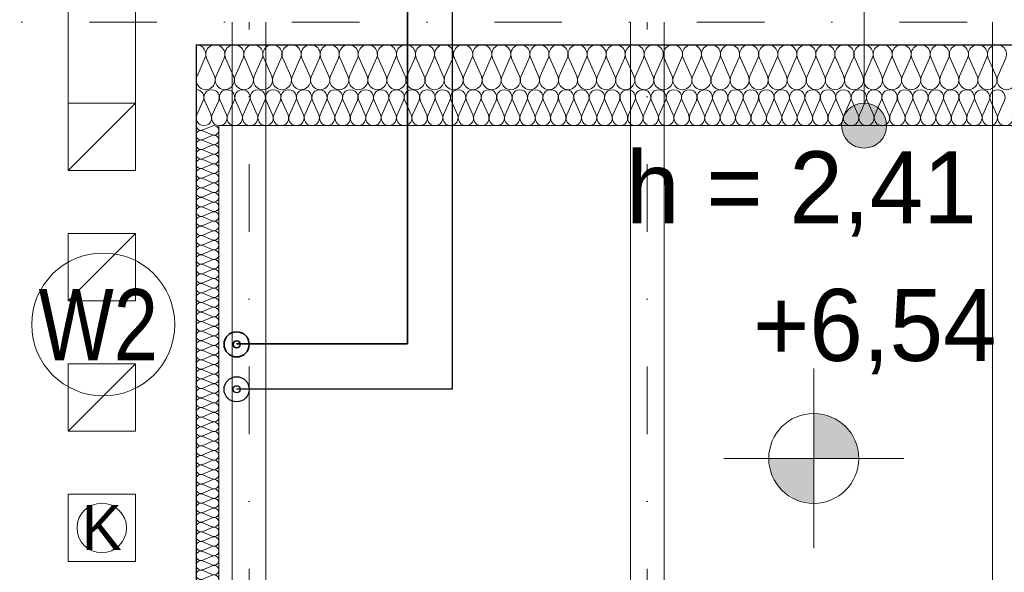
# Model space of a CAD drawing. Extents: x -438200 to -357500, y 15000 to 163871.
# Tile 117 of 148: x -419167 to -416979, y 110912 to 112142. Entities that reach past the tile are written whole.
import ezdxf
from ezdxf.lldxf.tags import DXFTag

# ---------------------------------------------------------------- set-up
doc = ezdxf.new("R2010")
doc.units = 0
doc.header["$MEASUREMENT"] = 0
doc.linetypes.add('Dot & Dashed', pattern=[450, 150, -150, 0, -150])
doc.layers.get('0').update_dxf_attribs({"color": 252})
for name, color, linetype in [('#podkład', 252, 'Continuous'), ('Arch ocieplenie', 252, 'Continuous'), ('Arch opisy', 252, 'Continuous'), ('Inwent Izolacje', 252, 'Continuous'), ('INWENT RZĘDNE', 252, 'Continuous'), ('IS_Text_Pion_Wodociag', 7, 'Continuous')]:
    doc.layers.add(name, color=color, linetype=linetype)
for name, color, linetype, lineweight in [('Arch ocieplenie_Nr_Pióra__44', 252, 'Continuous', 13), ('Arch opisy_Nr_Pióra__1', 252, 'Continuous', 25), ('Arch opisy_Nr_Pióra__21', 252, 'Continuous', 9), ('Arch wykończenie_Nr_Pióra__3', 252, 'Continuous', 18), ('Inwent Izolacje_Nr_Pióra__44', 252, 'Continuous', 13), ('INWENT KONST. DREWNIANA_Nr_Pióra__2', 252, 'Continuous', 13), ('INWENT KONST. DREWNIANA_Nr_Pióra__21', 252, 'Continuous', 9), ('INWENT RURY SPUSTOWE_Nr_Pióra__21', 252, 'Continuous', 9), ('INWENT RZĘDNE_Nr_Pióra__21', 252, 'Continuous', 9), ('INWENT WYMIARY_Nr_Pióra__21', 252, 'Continuous', 9), ('INWENT.ŚCIANY_Nr_Pióra__1', 252, 'Continuous', 25), ('Istniejące kominy_Nr_Pióra__21', 252, 'Continuous', 9)]:
    doc.layers.add(name, color=color, linetype=linetype, lineweight=lineweight)
doc.layers.add('IS_Ciepła_woda', color=1, linetype='DASHDOT', true_color=0xff0000)
doc.layers.add('IS_Cyrkulacja', color=7, linetype='DASHWAVE', true_color=0x800080)
doc.styles.add('GENERATED_STYLE_2', font='txt')
doc.styles.add('GENERATED_STYLE_5', font='txt')
doc.styles.get("Standard").update_dxf_attribs({"font": 'arial.ttf', "width": 0.8, "bigfont": 'BIGFONT.SHX'})
doc.linetypes.add('CYRKULACJ1', pattern='A,2.5,-1.5,["~",Standard,S=1,R=0,X=-0.5,Y=-0.4],-1.5', length=5.5)
tags = doc.linetypes.add('DASHDOT', pattern=[20, 10, -5, 0, -5]).pattern_tags.tags
tags[10:11] = [DXFTag(74, 4), DXFTag(75, 0), DXFTag(340, '0'), DXFTag(46, 0.0), DXFTag(50, 0.0), DXFTag(44, 0.0), DXFTag(45, 0.0)]
tags[8:9] = [DXFTag(74, 4), DXFTag(75, 0), DXFTag(340, '0'), DXFTag(46, 0.0), DXFTag(50, 0.0), DXFTag(44, 0.0), DXFTag(45, 0.0)]
tags[6:7] = [DXFTag(74, 4), DXFTag(75, 0), DXFTag(340, '0'), DXFTag(46, 0.0), DXFTag(50, 0.0), DXFTag(44, 0.0), DXFTag(45, 0.0)]
tags[4:5] = [DXFTag(74, 4), DXFTag(75, 0), DXFTag(340, '0'), DXFTag(46, 0.0), DXFTag(50, 0.0), DXFTag(44, 0.0), DXFTag(45, 0.0)]
tags = doc.linetypes.add('DASHWAVE', pattern='A,10,-5,-20,[138,IS_LineDef.shx,S=2,R=0,X=-20,Y=0],-5', length=40).pattern_tags.tags
tags[16:17] = [DXFTag(74, 4), DXFTag(75, 0), DXFTag(340, '0'), DXFTag(46, 0.0), DXFTag(50, 0.0), DXFTag(44, 0.0), DXFTag(45, 0.0)]
tags[6:7] = [DXFTag(74, 4), DXFTag(75, 0), DXFTag(340, '0'), DXFTag(46, 0.0), DXFTag(50, 0.0), DXFTag(44, 0.0), DXFTag(45, 0.0)]
tags[4:5] = [DXFTag(74, 4), DXFTag(75, 0), DXFTag(340, '0'), DXFTag(46, 0.0), DXFTag(50, 0.0), DXFTag(44, 0.0), DXFTag(45, 0.0)]
tags = doc.linetypes.add('SOLID', pattern=[10, 10, 0]).pattern_tags.tags
tags[6:7] = [DXFTag(74, 4), DXFTag(75, 0), DXFTag(340, '0'), DXFTag(46, 0.0), DXFTag(50, 0.0), DXFTag(44, 0.0), DXFTag(45, 0.0)]
tags[4:5] = [DXFTag(74, 4), DXFTag(75, 0), DXFTag(340, '0'), DXFTag(46, 0.0), DXFTag(50, 0.0), DXFTag(44, 0.0), DXFTag(45, 0.0)]

# ---------------------------------------------------------------- blocks, each defined once
blk = doc.blocks.new('Izolacja cieplna 14_223', base_point=(-418774.9, 96852.6))
at = {"layer": 'Arch ocieplenie_Nr_Pióra__44', "linetype": 'Continuous'}
for p, q in [((-418773.5, 96796.4), (-418759.3, 96828.8)), ((-418756.4, 96828.8), (-418742.1, 96796.4)), ((-418739.3, 96796.4), (-418725, 96828.8)), ((-418722.1, 96828.8), (-418707.9, 96796.4)), ((-418705, 96796.4), (-418690.8, 96828.8)), ((-418687.9, 96828.8), (-418673.6, 96796.4)), ((-418670.8, 96796.4), (-418656.5, 96828.8)), ((-418653.6, 96828.8), (-418639.4, 96796.4)), ((-418636.5, 96796.4), (-418622.3, 96828.8)), ((-418619.4, 96828.8), (-418605.2, 96796.4)), ((-418602.3, 96796.4), (-418588, 96828.8)), ((-418585.2, 96828.8), (-418570.9, 96796.4)), ((-418568, 96796.4), (-418553.8, 96828.8)), ((-418550.9, 96828.8), (-418536.7, 96796.4)), ((-418533.8, 96796.4), (-418519.5, 96828.8)), ((-418516.7, 96828.8), (-418502.4, 96796.4)), ((-418499.5, 96796.4), (-418485.3, 96828.8)), ((-418482.4, 96828.8), (-418468.2, 96796.4)), ((-418465.3, 96796.4), (-418451, 96828.8)), ((-418448.2, 96828.8), (-418433.9, 96796.4)), ((-418431, 96796.4), (-418416.8, 96828.8)), ((-418413.9, 96828.8), (-418399.7, 96796.4)), ((-418396.8, 96796.4), (-418382.5, 96828.8)), ((-418379.7, 96828.8), (-418365.4, 96796.4)), ((-418362.5, 96796.4), (-418348.3, 96828.8)), ((-418345.4, 96828.8), (-418331.2, 96796.4)), ((-418328.3, 96796.4), (-418314.1, 96828.8)), ((-418311.2, 96828.8), (-418296.9, 96796.4)), ((-418294.1, 96796.4), (-418279.8, 96828.8)), ((-418276.9, 96828.8), (-418262.7, 96796.4)), ((-418259.8, 96796.4), (-418245.6, 96828.8)), ((-418242.7, 96828.8), (-418228.4, 96796.4)), ((-418225.6, 96796.4), (-418211.3, 96828.8)), ((-418208.4, 96828.8), (-418194.2, 96796.4)), ((-418191.3, 96796.4), (-418177.1, 96828.8)), ((-418174.2, 96828.8), (-418159.9, 96796.4)), ((-418157.1, 96796.4), (-418142.8, 96828.8)), ((-418139.9, 96828.8), (-418125.7, 96796.4)), ((-418122.8, 96796.4), (-418108.6, 96828.8)), ((-418105.7, 96828.8), (-418091.5, 96796.4)), ((-418088.6, 96796.4), (-418074.3, 96828.8)), ((-418071.5, 96828.8), (-418057.2, 96796.4)), ((-418054.3, 96796.4), (-418040.1, 96828.8)), ((-418037.2, 96828.8), (-418023, 96796.4)), ((-418020.1, 96796.4), (-418005.8, 96828.8)), ((-418003, 96828.8), (-417988.7, 96796.4)), ((-417985.8, 96796.4), (-417971.6, 96828.8)), ((-417968.7, 96828.8), (-417954.5, 96796.4)), ((-417951.6, 96796.4), (-417937.3, 96828.8)), ((-417934.5, 96828.8), (-417920.2, 96796.4)), ((-417917.3, 96796.4), (-417903.1, 96828.8)), ((-417900.2, 96828.8), (-417886, 96796.4)), ((-417883.1, 96796.4), (-417868.9, 96828.8)), ((-417866, 96828.8), (-417851.7, 96796.4)), ((-417848.9, 96796.4), (-417834.6, 96828.8)), ((-417831.7, 96828.8), (-417817.5, 96796.4)), ((-417814.6, 96796.4), (-417800.4, 96828.8)), ((-417797.5, 96828.8), (-417783.2, 96796.4)), ((-417780.4, 96796.4), (-417766.1, 96828.8)), ((-417763.2, 96828.8), (-417749, 96796.4)), ((-417746.1, 96796.4), (-417731.9, 96828.8)), ((-417729, 96828.8), (-417714.7, 96796.4)), ((-417711.9, 96796.4), (-417697.6, 96828.8)), ((-417694.7, 96828.8), (-417680.5, 96796.4)), ((-417677.6, 96796.4), (-417663.4, 96828.8)), ((-417660.5, 96828.8), (-417646.2, 96796.4)), ((-417643.4, 96796.4), (-417629.1, 96828.8)), ((-417626.2, 96828.8), (-417612, 96796.4)), ((-417609.1, 96796.4), (-417594.9, 96828.8)), ((-417592, 96828.8), (-417577.8, 96796.4)), ((-417574.9, 96796.4), (-417560.6, 96828.8)), ((-417557.8, 96828.8), (-417543.5, 96796.4)), ((-417540.6, 96796.4), (-417526.4, 96828.8)), ((-417523.5, 96828.8), (-417509.3, 96796.4)), ((-417506.4, 96796.4), (-417492.1, 96828.8)), ((-417489.3, 96828.8), (-417475, 96796.4)), ((-417472.1, 96796.4), (-417457.9, 96828.8)), ((-417455, 96828.8), (-417440.8, 96796.4)), ((-417437.9, 96796.4), (-417423.6, 96828.8)), ((-417420.8, 96828.8), (-417406.5, 96796.4)), ((-417403.6, 96796.4), (-417389.4, 96828.8)), ((-417386.5, 96828.8), (-417372.3, 96796.4)), ((-417369.4, 96796.4), (-417355.2, 96828.8)), ((-417352.3, 96828.8), (-417338, 96796.4)), ((-417335.2, 96796.4), (-417320.9, 96828.8)), ((-417318, 96828.8), (-417303.8, 96796.4)), ((-417300.9, 96796.4), (-417286.7, 96828.8)), ((-417283.8, 96828.8), (-417269.5, 96796.4)), ((-417266.7, 96796.4), (-417252.4, 96828.8)), ((-417249.5, 96828.8), (-417235.3, 96796.4)), ((-417232.4, 96796.4), (-417218.2, 96828.8)), ((-417215.3, 96828.8), (-417201, 96796.4)), ((-417198.2, 96796.4), (-417183.9, 96828.8)), ((-417181, 96828.8), (-417166.8, 96796.4)), ((-417163.9, 96796.4), (-417149.7, 96828.8)), ((-417146.8, 96828.8), (-417132.6, 96796.4)), ((-417129.7, 96796.4), (-417115.4, 96828.8)), ((-417112.5, 96828.8), (-417098.3, 96796.4)), ((-417095.4, 96796.4), (-417081.2, 96828.8)), ((-417078.3, 96828.8), (-417064.1, 96796.4)), ((-417061.2, 96796.4), (-417046.9, 96828.8)), ((-417044.1, 96828.8), (-417029.8, 96796.4)), ((-417026.9, 96796.4), (-417012.7, 96828.8)), ((-417009.8, 96828.8), (-416995.6, 96796.4)), ((-416992.7, 96796.4), (-416978.4, 96828.8))]:
    blk.add_line(p, q, dxfattribs=at)
for centre, start_param, end_param in [((-418740.7, 96835.6), 5.870392, 9.837571), ((-418706.5, 96835.6), 5.870392, 9.837571), ((-418672.2, 96835.6), 5.870392, 9.837571), ((-418638, 96835.6), 5.870392, 9.837571), ((-418603.7, 96835.6), 5.870392, 9.837571), ((-418569.5, 96835.6), 5.870392, 9.837571), ((-418535.2, 96835.6), 5.870392, 9.837571), ((-418501, 96835.6), 5.870392, 9.837571), ((-418466.7, 96835.6), 5.870392, 9.837571), ((-418432.5, 96835.6), 5.870392, 9.837571), ((-418398.2, 96835.6), 5.870392, 9.837571), ((-418364, 96835.6), 5.870392, 9.837571), ((-418329.7, 96835.6), 5.870392, 9.837571), ((-418295.5, 96835.6), 5.870392, 9.837571), ((-418261.2, 96835.6), 5.870392, 9.837571), ((-418227, 96835.6), 5.870392, 9.837571), ((-418192.8, 96835.6), 5.870392, 9.837571), ((-418158.5, 96835.6), 5.870392, 9.837571), ((-418124.3, 96835.6), 5.870392, 9.837571), ((-418090, 96835.6), 5.870392, 9.837571), ((-418055.8, 96835.6), 5.870392, 9.837571), ((-418021.5, 96835.6), 5.870392, 9.837571), ((-417987.3, 96835.6), 5.870392, 9.837571), ((-417953, 96835.6), 5.870392, 9.837571), ((-417918.8, 96835.6), 5.870392, 9.837571), ((-417884.5, 96835.6), 5.870392, 9.837571), ((-417850.3, 96835.6), 5.870392, 9.837571), ((-417816, 96835.6), 5.870392, 9.837571), ((-417781.8, 96835.6), 5.870392, 9.837571), ((-417747.6, 96835.6), 5.870392, 9.837571), ((-417713.3, 96835.6), 5.870392, 9.837571), ((-417679.1, 96835.6), 5.870392, 9.837571), ((-417644.8, 96835.6), 5.870392, 9.837571), ((-417610.6, 96835.6), 5.870392, 9.837571), ((-417576.3, 96835.6), 5.870392, 9.837571), ((-417542.1, 96835.6), 5.870392, 9.837571), ((-417507.8, 96835.6), 5.870392, 9.837571), ((-417473.6, 96835.6), 5.870392, 9.837571), ((-417439.3, 96835.6), 5.870392, 9.837571), ((-417405.1, 96835.6), 5.870392, 9.837571), ((-417370.8, 96835.6), 5.870392, 9.837571), ((-417336.6, 96835.6), 5.870392, 9.837571), ((-417302.3, 96835.6), 5.870392, 9.837571), ((-417268.1, 96835.6), 5.870392, 9.837571), ((-417233.9, 96835.6), 5.870392, 9.837571), ((-417199.6, 96835.6), 5.870392, 9.837571), ((-417165.4, 96835.6), 5.870392, 9.837571), ((-417131.1, 96835.6), 5.870392, 9.837571), ((-417096.9, 96835.6), 5.870392, 9.837571), ((-417062.6, 96835.6), 5.870392, 9.837571), ((-417028.4, 96835.6), 5.870392, 9.837571), ((-416994.1, 96835.6), 5.870392, 9.837571), ((-418774.9, 96835.6), 5.870392, 7.853982), ((-418757.8, 96789.6), 2.728799, 6.695979), ((-418723.6, 96789.6), 2.728799, 6.695979), ((-418689.3, 96789.6), 2.728799, 6.695979), ((-418655.1, 96789.6), 2.728799, 6.695979), ((-418620.8, 96789.6), 2.728799, 6.695979), ((-418586.6, 96789.6), 2.728799, 6.695979), ((-418552.3, 96789.6), 2.728799, 6.695979), ((-418518.1, 96789.6), 2.728799, 6.695979), ((-418483.9, 96789.6), 2.728799, 6.695979), ((-418449.6, 96789.6), 2.728799, 6.695979), ((-418415.4, 96789.6), 2.728799, 6.695979), ((-418381.1, 96789.6), 2.728799, 6.695979), ((-418346.9, 96789.6), 2.728799, 6.695979), ((-418312.6, 96789.6), 2.728799, 6.695979), ((-418278.4, 96789.6), 2.728799, 6.695979), ((-418244.1, 96789.6), 2.728799, 6.695979), ((-418209.9, 96789.6), 2.728799, 6.695979), ((-418175.6, 96789.6), 2.728799, 6.695979), ((-418141.4, 96789.6), 2.728799, 6.695979), ((-418107.1, 96789.6), 2.728799, 6.695979), ((-418072.9, 96789.6), 2.728799, 6.695979), ((-418038.6, 96789.6), 2.728799, 6.695979), ((-418004.4, 96789.6), 2.728799, 6.695979), ((-417970.2, 96789.6), 2.728799, 6.695979), ((-417935.9, 96789.6), 2.728799, 6.695979), ((-417901.7, 96789.6), 2.728799, 6.695979), ((-417867.4, 96789.6), 2.728799, 6.695979), ((-417833.2, 96789.6), 2.728799, 6.695979), ((-417798.9, 96789.6), 2.728799, 6.695979), ((-417764.7, 96789.6), 2.728799, 6.695979), ((-417730.4, 96789.6), 2.728799, 6.695979), ((-417696.2, 96789.6), 2.728799, 6.695979), ((-417661.9, 96789.6), 2.728799, 6.695979), ((-417627.7, 96789.6), 2.728799, 6.695979), ((-417593.4, 96789.6), 2.728799, 6.695979), ((-417559.2, 96789.6), 2.728799, 6.695979), ((-417524.9, 96789.6), 2.728799, 6.695979), ((-417490.7, 96789.6), 2.728799, 6.695979), ((-417456.5, 96789.6), 2.728799, 6.695979), ((-417422.2, 96789.6), 2.728799, 6.695979), ((-417388, 96789.6), 2.728799, 6.695979), ((-417353.7, 96789.6), 2.728799, 6.695979), ((-417319.5, 96789.6), 2.728799, 6.695979), ((-417285.2, 96789.6), 2.728799, 6.695979), ((-417251, 96789.6), 2.728799, 6.695979), ((-417216.7, 96789.6), 2.728799, 6.695979), ((-417182.5, 96789.6), 2.728799, 6.695979), ((-417148.2, 96789.6), 2.728799, 6.695979), ((-417114, 96789.6), 2.728799, 6.695979), ((-417079.7, 96789.6), 2.728799, 6.695979), ((-417045.5, 96789.6), 2.728799, 6.695979), ((-417011.2, 96789.6), 2.728799, 6.695979), ((-416977, 96789.6), 2.728799, 6.695979)]:
    blk.add_ellipse(centre, major_axis=(17.1, 0), ratio=0.993639, start_param=start_param, end_param=end_param, dxfattribs=at)
blk = doc.blocks.new('Izolacja cieplna 14_224', base_point=(-416274.9, 96952.6))
at = {"layer": 'Arch ocieplenie_Nr_Pióra__44', "linetype": 'Continuous'}
for p, q in [((-418755.5, 96922.8), (-418773.2, 96882.4)), ((-418734.4, 96882.4), (-418752, 96922.8)), ((-418713.2, 96922.8), (-418730.8, 96882.4)), ((-418692, 96882.4), (-418709.6, 96922.8)), ((-418670.8, 96922.8), (-418688.4, 96882.4)), ((-418649.6, 96882.4), (-418667.2, 96922.8)), ((-418628.4, 96922.8), (-418646, 96882.4)), ((-418607.2, 96882.4), (-418624.9, 96922.8)), ((-418586, 96922.8), (-418603.7, 96882.4)), ((-418564.9, 96882.4), (-418582.5, 96922.8)), ((-418543.7, 96922.8), (-418561.3, 96882.4)), ((-418522.5, 96882.4), (-418540.1, 96922.8)), ((-418501.3, 96922.8), (-418518.9, 96882.4)), ((-418480.1, 96882.4), (-418497.7, 96922.8)), ((-418458.9, 96922.8), (-418476.6, 96882.4)), ((-418437.7, 96882.4), (-418455.4, 96922.8)), ((-418416.6, 96922.8), (-418434.2, 96882.4)), ((-418395.4, 96882.4), (-418413, 96922.8)), ((-418374.2, 96922.8), (-418391.8, 96882.4)), ((-418353, 96882.4), (-418370.6, 96922.8)), ((-418331.8, 96922.8), (-418349.4, 96882.4)), ((-418310.6, 96882.4), (-418328.3, 96922.8)), ((-418289.4, 96922.8), (-418307.1, 96882.4)), ((-418268.3, 96882.4), (-418285.9, 96922.8)), ((-418247.1, 96922.8), (-418264.7, 96882.4)), ((-418225.9, 96882.4), (-418243.5, 96922.8)), ((-418204.7, 96922.8), (-418222.3, 96882.4)), ((-418183.5, 96882.4), (-418201.1, 96922.8)), ((-418162.3, 96922.8), (-418179.9, 96882.4)), ((-418141.1, 96882.4), (-418158.8, 96922.8)), ((-418119.9, 96922.8), (-418137.6, 96882.4)), ((-418098.8, 96882.4), (-418116.4, 96922.8)), ((-418077.6, 96922.8), (-418095.2, 96882.4)), ((-418056.4, 96882.4), (-418074, 96922.8)), ((-418035.2, 96922.8), (-418052.8, 96882.4)), ((-418014, 96882.4), (-418031.6, 96922.8)), ((-417992.8, 96922.8), (-418010.5, 96882.4)), ((-417971.6, 96882.4), (-417989.3, 96922.8)), ((-417950.5, 96922.8), (-417968.1, 96882.4)), ((-417929.3, 96882.4), (-417946.9, 96922.8)), ((-417908.1, 96922.8), (-417925.7, 96882.4)), ((-417886.9, 96882.4), (-417904.5, 96922.8)), ((-417865.7, 96922.8), (-417883.3, 96882.4)), ((-417844.5, 96882.4), (-417862.1, 96922.8)), ((-417823.3, 96922.8), (-417841, 96882.4)), ((-417802.2, 96882.4), (-417819.8, 96922.8)), ((-417781, 96922.8), (-417798.6, 96882.4)), ((-417759.8, 96882.4), (-417777.4, 96922.8)), ((-417738.6, 96922.8), (-417756.2, 96882.4)), ((-417717.4, 96882.4), (-417735, 96922.8)), ((-417696.2, 96922.8), (-417713.8, 96882.4)), ((-417675, 96882.4), (-417692.7, 96922.8)), ((-417653.8, 96922.8), (-417671.5, 96882.4)), ((-417632.7, 96882.4), (-417650.3, 96922.8)), ((-417611.5, 96922.8), (-417629.1, 96882.4)), ((-417590.3, 96882.4), (-417607.9, 96922.8)), ((-417569.1, 96922.8), (-417586.7, 96882.4)), ((-417547.9, 96882.4), (-417565.5, 96922.8)), ((-417526.7, 96922.8), (-417544.4, 96882.4)), ((-417505.5, 96882.4), (-417523.2, 96922.8)), ((-417484.4, 96922.8), (-417502, 96882.4)), ((-417463.2, 96882.4), (-417480.8, 96922.8)), ((-417442, 96922.8), (-417459.6, 96882.4)), ((-417420.8, 96882.4), (-417438.4, 96922.8)), ((-417399.6, 96922.8), (-417417.2, 96882.4)), ((-417378.4, 96882.4), (-417396, 96922.8)), ((-417357.2, 96922.8), (-417374.9, 96882.4)), ((-417336, 96882.4), (-417353.7, 96922.8)), ((-417314.9, 96922.8), (-417332.5, 96882.4)), ((-417293.7, 96882.4), (-417311.3, 96922.8)), ((-417272.5, 96922.8), (-417290.1, 96882.4)), ((-417251.3, 96882.4), (-417268.9, 96922.8)), ((-417230.1, 96922.8), (-417247.7, 96882.4)), ((-417208.9, 96882.4), (-417226.6, 96922.8)), ((-417187.7, 96922.8), (-417205.4, 96882.4)), ((-417166.6, 96882.4), (-417184.2, 96922.8)), ((-417145.4, 96922.8), (-417163, 96882.4)), ((-417124.2, 96882.4), (-417141.8, 96922.8)), ((-417103, 96922.8), (-417120.6, 96882.4)), ((-417081.8, 96882.4), (-417099.4, 96922.8)), ((-417060.6, 96922.8), (-417078.3, 96882.4)), ((-417039.4, 96882.4), (-417057.1, 96922.8)), ((-417018.3, 96922.8), (-417035.9, 96882.4)), ((-416997.1, 96882.4), (-417014.7, 96922.8)), ((-416975.9, 96922.8), (-416993.5, 96882.4))]:
    blk.add_line(p, q, dxfattribs=at)
for centre, start_param, end_param in [((-418774.9, 96931.3), 1.158004, 3.141593), ((-418732.6, 96931.3), 1.158004, 5.125183), ((-418690.2, 96931.3), 1.158004, 5.125183), ((-418647.8, 96931.3), 1.158004, 5.125183), ((-418605.5, 96931.3), 1.158004, 5.125183), ((-418563.1, 96931.3), 1.158004, 5.125183), ((-418520.7, 96931.3), 1.158004, 5.125183), ((-418478.3, 96931.3), 1.158004, 5.125183), ((-418436, 96931.3), 1.158004, 5.125183), ((-418393.6, 96931.3), 1.158004, 5.125183), ((-418351.2, 96931.3), 1.158004, 5.125183), ((-418308.8, 96931.3), 1.158004, 5.125183), ((-418266.5, 96931.3), 1.158004, 5.125183), ((-418224.1, 96931.3), 1.158004, 5.125183), ((-418181.7, 96931.3), 1.158004, 5.125183), ((-418139.4, 96931.3), 1.158004, 5.125183), ((-418097, 96931.3), 1.158004, 5.125183), ((-418054.6, 96931.3), 1.158004, 5.125183), ((-418012.2, 96931.3), 1.158004, 5.125183), ((-417969.9, 96931.3), 1.158004, 5.125183), ((-417927.5, 96931.3), 1.158004, 5.125183), ((-417885.1, 96931.3), 1.158004, 5.125183), ((-417842.7, 96931.3), 1.158004, 5.125183), ((-417800.4, 96931.3), 1.158004, 5.125183), ((-417758, 96931.3), 1.158004, 5.125183), ((-417715.6, 96931.3), 1.158004, 5.125183), ((-417673.3, 96931.3), 1.158004, 5.125183), ((-417630.9, 96931.3), 1.158004, 5.125183), ((-417588.5, 96931.3), 1.158004, 5.125183), ((-417546.1, 96931.3), 1.158004, 5.125183), ((-417503.8, 96931.3), 1.158004, 5.125183), ((-417461.4, 96931.3), 1.158004, 5.125183), ((-417419, 96931.3), 1.158004, 5.125183), ((-417376.6, 96931.3), 1.158004, 5.125183), ((-417334.3, 96931.3), 1.158004, 5.125183), ((-417291.9, 96931.3), 1.158004, 5.125183), ((-417249.5, 96931.3), 1.158004, 5.125183), ((-417207.1, 96931.3), 1.158004, 5.125183), ((-417164.8, 96931.3), 1.158004, 5.125183), ((-417122.4, 96931.3), 1.158004, 5.125183), ((-417080, 96931.3), 1.158004, 5.125183), ((-417037.7, 96931.3), 1.158004, 5.125183), ((-416995.3, 96931.3), 1.158004, 5.125183), ((-418753.8, 96873.9), 4.299595, 8.266775), ((-418711.4, 96873.9), 4.299595, 8.266775), ((-418669, 96873.9), 4.299595, 8.266775), ((-418626.6, 96873.9), 4.299595, 8.266775), ((-418584.3, 96873.9), 4.299595, 8.266775), ((-418541.9, 96873.9), 4.299595, 8.266775), ((-418499.5, 96873.9), 4.299595, 8.266775), ((-418457.1, 96873.9), 4.299595, 8.266775), ((-418414.8, 96873.9), 4.299595, 8.266775), ((-418372.4, 96873.9), 4.299595, 8.266775), ((-418330, 96873.9), 4.299595, 8.266775), ((-418287.7, 96873.9), 4.299595, 8.266775), ((-418245.3, 96873.9), 4.299595, 8.266775), ((-418202.9, 96873.9), 4.299595, 8.266775), ((-418160.5, 96873.9), 4.299595, 8.266775), ((-418118.2, 96873.9), 4.299595, 8.266775), ((-418075.8, 96873.9), 4.299595, 8.266775), ((-418033.4, 96873.9), 4.299595, 8.266775), ((-417991, 96873.9), 4.299595, 8.266775), ((-417948.7, 96873.9), 4.299595, 8.266775), ((-417906.3, 96873.9), 4.299595, 8.266775), ((-417863.9, 96873.9), 4.299595, 8.266775), ((-417821.6, 96873.9), 4.299595, 8.266775), ((-417779.2, 96873.9), 4.299595, 8.266775), ((-417736.8, 96873.9), 4.299595, 8.266775), ((-417694.4, 96873.9), 4.299595, 8.266775), ((-417652.1, 96873.9), 4.299595, 8.266775), ((-417609.7, 96873.9), 4.299595, 8.266775), ((-417567.3, 96873.9), 4.299595, 8.266775), ((-417524.9, 96873.9), 4.299595, 8.266775), ((-417482.6, 96873.9), 4.299595, 8.266775), ((-417440.2, 96873.9), 4.299595, 8.266775), ((-417397.8, 96873.9), 4.299595, 8.266775), ((-417355.5, 96873.9), 4.299595, 8.266775), ((-417313.1, 96873.9), 4.299595, 8.266775), ((-417270.7, 96873.9), 4.299595, 8.266775), ((-417228.3, 96873.9), 4.299595, 8.266775), ((-417186, 96873.9), 4.299595, 8.266775), ((-417143.6, 96873.9), 4.299595, 8.266775), ((-417101.2, 96873.9), 4.299595, 8.266775), ((-417058.8, 96873.9), 4.299595, 8.266775), ((-417016.5, 96873.9), 4.299595, 8.266775), ((-416974.1, 96873.9), 4.299595, 8.266775)]:
    blk.add_ellipse(centre, major_axis=(0, -21.3), ratio=0.996174, start_param=start_param, end_param=end_param, dxfattribs=at)
blk = doc.blocks.new('Izolacja cieplna 14_363', base_point=(-418774.9, 95092.6))
at = {"layer": 'Inwent Izolacje_Nr_Pióra__44', "linetype": 'Continuous'}
for p, q in [((-418760, 96762.9), (-418739.8, 96771.7)), ((-418739.8, 96752.2), (-418760, 96761.1)), ((-418760, 96741.6), (-418739.8, 96750.4)), ((-418739.8, 96731), (-418760, 96739.8)), ((-418760, 96720.3), (-418739.8, 96729.2)), ((-418739.8, 96709.7), (-418760, 96718.6)), ((-418760, 96699.1), (-418739.8, 96707.9)), ((-418739.8, 96688.4), (-418760, 96697.3)), ((-418760, 96677.8), (-418739.8, 96686.7)), ((-418739.8, 96667.2), (-418760, 96676)), ((-418760, 96656.5), (-418739.8, 96665.4)), ((-418739.8, 96645.9), (-418760, 96654.8)), ((-418760, 96635.3), (-418739.8, 96644.1)), ((-418739.8, 96624.6), (-418760, 96633.5)), ((-418760, 96614), (-418739.8, 96622.9)), ((-418739.8, 96603.4), (-418760, 96612.2)), ((-418760, 96592.7), (-418739.8, 96601.6)), ((-418739.8, 96582.1), (-418760, 96591)), ((-418760, 96571.5), (-418739.8, 96580.3)), ((-418739.8, 96560.8), (-418760, 96569.7)), ((-418760, 96550.2), (-418739.8, 96559.1)), ((-418739.8, 96539.6), (-418760, 96548.4)), ((-418760, 96528.9), (-418739.8, 96537.8)), ((-418739.8, 96518.3), (-418760, 96527.2)), ((-418760, 96507.7), (-418739.8, 96516.5)), ((-418739.8, 96497), (-418760, 96505.9)), ((-418760, 96486.4), (-418739.8, 96495.3)), ((-418739.8, 96475.8), (-418760, 96484.6)), ((-418760, 96465.1), (-418739.8, 96474)), ((-418739.8, 96454.5), (-418760, 96463.4)), ((-418760, 96443.9), (-418739.8, 96452.7)), ((-418739.8, 96433.2), (-418760, 96442.1)), ((-418760, 96422.6), (-418739.8, 96431.5)), ((-418739.8, 96412), (-418760, 96420.8)), ((-418760, 96401.4), (-418739.8, 96410.2)), ((-418739.8, 96390.7), (-418760, 96399.6)), ((-418760, 96380.1), (-418739.8, 96388.9)), ((-418739.8, 96369.5), (-418760, 96378.3)), ((-418760, 96358.8), (-418739.8, 96367.7)), ((-418739.8, 96348.2), (-418760, 96357)), ((-418760, 96337.6), (-418739.8, 96346.4)), ((-418739.8, 96326.9), (-418760, 96335.8)), ((-418760, 96316.3), (-418739.8, 96325.1)), ((-418739.8, 96305.7), (-418760, 96314.5)), ((-418760, 96295), (-418739.8, 96303.9)), ((-418739.8, 96284.4), (-418760, 96293.2)), ((-418760, 96273.8), (-418739.8, 96282.6)), ((-418739.8, 96263.1), (-418760, 96272)), ((-418760, 96252.5), (-418739.8, 96261.3)), ((-418739.8, 96241.9), (-418760, 96250.7)), ((-418760, 96231.2), (-418739.8, 96240.1)), ((-418739.8, 96220.6), (-418760, 96229.4)), ((-418760, 96210), (-418739.8, 96218.8)), ((-418739.8, 96199.3), (-418760, 96208.2)), ((-418760, 96188.7), (-418739.8, 96197.5)), ((-418739.8, 96178.1), (-418760, 96186.9)), ((-418760, 96167.4), (-418739.8, 96176.3)), ((-418739.8, 96156.8), (-418760, 96165.6)), ((-418760, 96146.2), (-418739.8, 96155)), ((-418739.8, 96135.5), (-418760, 96144.4)), ((-418760, 96124.9), (-418739.8, 96133.7)), ((-418739.8, 96114.3), (-418760, 96123.1)), ((-418760, 96103.6), (-418739.8, 96112.5)), ((-418739.8, 96093), (-418760, 96101.8)), ((-418760, 96082.4), (-418739.8, 96091.2)), ((-418739.8, 96071.7), (-418760, 96080.6)), ((-418760, 96061.1), (-418739.8, 96069.9)), ((-418739.8, 96050.5), (-418760, 96059.3)), ((-418760, 96039.8), (-418739.8, 96048.7)), ((-418739.8, 96029.2), (-418760, 96038)), ((-418760, 96018.6), (-418739.8, 96027.4)), ((-418739.8, 96007.9), (-418760, 96016.8)), ((-418760, 95997.3), (-418739.8, 96006.1)), ((-418739.8, 95986.7), (-418760, 95995.5)), ((-418760, 95976), (-418739.8, 95984.9)), ((-418739.8, 95965.4), (-418760, 95974.2)), ((-418760, 95954.8), (-418739.8, 95963.6)), ((-418739.8, 95944.1), (-418760, 95953)), ((-418760, 95933.5), (-418739.8, 95942.3)), ((-418739.8, 95922.9), (-418760, 95931.7)), ((-418760, 95912.2), (-418739.8, 95921.1)), ((-418739.8, 95901.6), (-418760, 95910.5)), ((-418760, 95891), (-418739.8, 95899.8)), ((-418739.8, 95880.3), (-418760, 95889.2)), ((-418760, 95869.7), (-418739.8, 95878.6)), ((-418739.8, 95859.1), (-418760, 95867.9)), ((-418760, 95848.4), (-418739.8, 95857.3)), ((-418739.8, 95837.8), (-418760, 95846.7)), ((-418760, 95827.2), (-418739.8, 95836)), ((-418739.8, 95816.5), (-418760, 95825.4)), ((-418760, 95805.9), (-418739.8, 95814.8)), ((-418739.8, 95795.3), (-418760, 95804.1)), ((-418760, 95784.6), (-418739.8, 95793.5)), ((-418739.8, 95774), (-418760, 95782.9)), ((-418760, 95763.4), (-418739.8, 95772.2)), ((-418739.8, 95752.7), (-418760, 95761.6)), ((-418760, 95742.1), (-418739.8, 95751)), ((-418739.8, 95731.5), (-418760, 95740.3)), ((-418760, 95720.8), (-418739.8, 95729.7)), ((-418739.8, 95710.2), (-418760, 95719.1)), ((-418760, 95699.6), (-418739.8, 95708.4)), ((-418739.8, 95688.9), (-418760, 95697.8)), ((-418760, 95678.3), (-418739.8, 95687.2)), ((-418739.8, 95667.7), (-418760, 95676.5)), ((-418760, 95657), (-418739.8, 95665.9)), ((-418739.8, 95646.4), (-418760, 95655.3)), ((-418760, 95635.8), (-418739.8, 95644.6)), ((-418739.8, 95625.1), (-418760, 95634)), ((-418760, 95614.5), (-418739.8, 95623.4)), ((-418739.8, 95603.9), (-418760, 95612.7)), ((-418760, 95593.3), (-418739.8, 95602.1)), ((-418739.8, 95582.6), (-418760, 95591.5)), ((-418760, 95572), (-418739.8, 95580.8)), ((-418739.8, 95561.4), (-418760, 95570.2)), ((-418760, 95550.7), (-418739.8, 95559.6)), ((-418739.8, 95540.1), (-418760, 95548.9)), ((-418760, 95529.5), (-418739.8, 95538.3)), ((-418739.8, 95518.8), (-418760, 95527.7)), ((-418760, 95508.2), (-418739.8, 95517)), ((-418739.8, 95497.6), (-418760, 95506.4)), ((-418760, 95486.9), (-418739.8, 95495.8)), ((-418739.8, 95476.3), (-418760, 95485.1)), ((-418760, 95465.7), (-418739.8, 95474.5)), ((-418739.8, 95455), (-418760, 95463.9)), ((-418760, 95444.4), (-418739.8, 95453.2)), ((-418739.8, 95433.8), (-418760, 95442.6)), ((-418760, 95423.1), (-418739.8, 95432)), ((-418739.8, 95412.5), (-418760, 95421.3)), ((-418760, 95401.9), (-418739.8, 95410.7)), ((-418739.8, 95391.2), (-418760, 95400.1)), ((-418760, 95380.6), (-418739.8, 95389.4)), ((-418739.8, 95370), (-418760, 95378.8)), ((-418760, 95359.3), (-418739.8, 95368.2)), ((-418739.8, 95348.7), (-418760, 95357.5)), ((-418760, 95338.1), (-418739.8, 95346.9)), ((-418739.8, 95327.4), (-418760, 95336.3)), ((-418760, 95316.8), (-418739.8, 95325.6)), ((-418739.8, 95306.2), (-418760, 95315)), ((-418760, 95295.5), (-418739.8, 95304.4)), ((-418739.8, 95284.9), (-418760, 95293.7)), ((-418760, 95274.3), (-418739.8, 95283.1)), ((-418739.8, 95263.6), (-418760, 95272.5)), ((-418760, 95253), (-418739.8, 95261.8)), ((-418739.8, 95242.4), (-418760, 95251.2)), ((-418760, 95231.7), (-418739.8, 95240.6)), ((-418739.8, 95221.1), (-418760, 95229.9)), ((-418760, 95210.5), (-418739.8, 95219.3)), ((-418739.8, 95199.8), (-418760, 95208.7)), ((-418760, 95189.2), (-418739.8, 95198)), ((-418739.8, 95178.6), (-418760, 95187.4)), ((-418760, 95167.9), (-418739.8, 95176.8)), ((-418739.8, 95157.3), (-418760, 95166.1)), ((-418760, 95146.7), (-418739.8, 95155.5)), ((-418739.8, 95136), (-418760, 95144.9)), ((-418760, 95125.4), (-418739.8, 95134.2)), ((-418739.8, 95114.8), (-418760, 95123.6)), ((-418760, 95104.1), (-418739.8, 95113)), ((-418739.8, 95093.5), (-418760, 95102.4))]:
    blk.add_line(p, q, dxfattribs=at)
for centre, start_param, end_param in [((-418764.3, 96772.6), 0, 1.983589), ((-418735.6, 96762), 1.158003, 5.125183), ((-418764.3, 96751.3), 4.299595, 8.266774), ((-418735.6, 96740.7), 1.158003, 5.125183), ((-418764.3, 96730.1), 4.299595, 8.266774), ((-418735.6, 96719.4), 1.158003, 5.125183), ((-418764.3, 96708.8), 4.299595, 8.266774), ((-418735.6, 96698.2), 1.158003, 5.125183), ((-418764.3, 96687.5), 4.299595, 8.266774), ((-418764.3, 96666.3), 4.299595, 8.266774), ((-418735.6, 96676.9), 1.158003, 5.125183), ((-418764.3, 96645), 4.299595, 8.266774), ((-418735.6, 96655.6), 1.158003, 5.125183), ((-418764.3, 96623.7), 4.299595, 8.266774), ((-418735.6, 96634.4), 1.158003, 5.125183), ((-418764.3, 96602.5), 4.299595, 8.266774), ((-418735.6, 96613.1), 1.158003, 5.125183), ((-418764.3, 96581.2), 4.299595, 8.266774), ((-418735.6, 96591.8), 1.158003, 5.125183), ((-418764.3, 96560), 4.299595, 8.266774), ((-418735.6, 96570.6), 1.158003, 5.125183), ((-418764.3, 96538.7), 4.299595, 8.266774), ((-418735.6, 96549.3), 1.158003, 5.125183), ((-418764.3, 96517.4), 4.299595, 8.266774), ((-418735.6, 96528.1), 1.158003, 5.125183), ((-418764.3, 96496.2), 4.299595, 8.266774), ((-418735.6, 96506.8), 1.158003, 5.125183), ((-418764.3, 96474.9), 4.299595, 8.266774), ((-418735.6, 96485.5), 1.158003, 5.125183), ((-418764.3, 96453.6), 4.299595, 8.266774), ((-418735.6, 96464.3), 1.158003, 5.125183), ((-418764.3, 96432.4), 4.299595, 8.266774), ((-418735.6, 96443), 1.158003, 5.125183), ((-418764.3, 96411.1), 4.299595, 8.266774), ((-418735.6, 96421.7), 1.158003, 5.125183), ((-418764.3, 96389.8), 4.299595, 8.266774), ((-418735.6, 96400.5), 1.158003, 5.125183), ((-418764.3, 96368.6), 4.299595, 8.266774), ((-418735.6, 96379.2), 1.158003, 5.125183), ((-418764.3, 96347.3), 4.299595, 8.266774), ((-418735.6, 96357.9), 1.158003, 5.125183), ((-418764.3, 96326), 4.299595, 8.266774), ((-418735.6, 96336.7), 1.158003, 5.125183), ((-418764.3, 96304.8), 4.299595, 8.266774), ((-418735.6, 96315.4), 1.158003, 5.125183), ((-418764.3, 96283.5), 4.299595, 8.266774), ((-418735.6, 96294.1), 1.158003, 5.125183), ((-418735.6, 96272.9), 1.158003, 5.125183), ((-418764.3, 96262.2), 4.299595, 8.266774), ((-418735.6, 96251.6), 1.158003, 5.125183), ((-418764.3, 96241), 4.299595, 8.266774), ((-418735.6, 96230.3), 1.158003, 5.125183), ((-418764.3, 96219.7), 4.299595, 8.266774), ((-418735.6, 96209.1), 1.158003, 5.125183), ((-418764.3, 96198.4), 4.299595, 8.266774), ((-418735.6, 96187.8), 1.158003, 5.125183), ((-418764.3, 96177.2), 4.299595, 8.266774), ((-418735.6, 96166.5), 1.158003, 5.125183), ((-418764.3, 96155.9), 4.299595, 8.266774), ((-418735.6, 96145.3), 1.158003, 5.125183), ((-418764.3, 96134.6), 4.299595, 8.266774), ((-418735.6, 96124), 1.158003, 5.125183), ((-418764.3, 96113.4), 4.299595, 8.266774), ((-418735.6, 96102.7), 1.158003, 5.125183), ((-418764.3, 96092.1), 4.299595, 8.266774), ((-418735.6, 96081.5), 1.158003, 5.125183), ((-418764.3, 96070.8), 4.299595, 8.266774), ((-418735.6, 96060.2), 1.158003, 5.125183), ((-418764.3, 96049.6), 4.299595, 8.266774), ((-418735.6, 96038.9), 1.158003, 5.125183), ((-418764.3, 96028.3), 4.299595, 8.266774), ((-418735.6, 96017.7), 1.158003, 5.125183), ((-418764.3, 96007), 4.299595, 8.266774), ((-418735.6, 95996.4), 1.158003, 5.125183), ((-418764.3, 95985.8), 4.299595, 8.266774), ((-418735.6, 95975.1), 1.158003, 5.125183), ((-418764.3, 95964.5), 4.299595, 8.266774), ((-418735.6, 95953.9), 1.158003, 5.125183), ((-418764.3, 95943.2), 4.299595, 8.266774), ((-418735.6, 95932.6), 1.158003, 5.125183), ((-418764.3, 95922), 4.299595, 8.266774), ((-418764.3, 95900.7), 4.299595, 8.266774), ((-418735.6, 95911.3), 1.158003, 5.125183), ((-418764.3, 95879.4), 4.299595, 8.266774), ((-418735.6, 95890.1), 1.158003, 5.125183), ((-418764.3, 95858.2), 4.299595, 8.266774), ((-418735.6, 95868.8), 1.158003, 5.125183), ((-418764.3, 95836.9), 4.299595, 8.266774), ((-418735.6, 95847.5), 1.158003, 5.125183), ((-418764.3, 95815.6), 4.299595, 8.266774), ((-418735.6, 95826.3), 1.158003, 5.125183), ((-418764.3, 95794.4), 4.299595, 8.266774), ((-418735.6, 95805), 1.158003, 5.125183), ((-418764.3, 95773.1), 4.299595, 8.266774), ((-418735.6, 95783.7), 1.158003, 5.125183), ((-418764.3, 95751.9), 4.299595, 8.266774), ((-418735.6, 95762.5), 1.158003, 5.125183), ((-418764.3, 95730.6), 4.299595, 8.266774), ((-418735.6, 95741.2), 1.158003, 5.125183), ((-418764.3, 95709.3), 4.299595, 8.266774), ((-418735.6, 95720), 1.158003, 5.125183), ((-418764.3, 95688.1), 4.299595, 8.266774), ((-418735.6, 95698.7), 1.158003, 5.125183), ((-418764.3, 95666.8), 4.299595, 8.266774), ((-418735.6, 95677.4), 1.158003, 5.125183), ((-418764.3, 95645.5), 4.299595, 8.266774), ((-418735.6, 95656.2), 1.158003, 5.125183), ((-418764.3, 95624.3), 4.299595, 8.266774), ((-418735.6, 95634.9), 1.158003, 5.125183), ((-418764.3, 95603), 4.299595, 8.266774), ((-418735.6, 95613.6), 1.158003, 5.125183), ((-418764.3, 95581.7), 4.299595, 8.266774), ((-418735.6, 95592.4), 1.158003, 5.125183), ((-418764.3, 95560.5), 4.299595, 8.266774), ((-418735.6, 95571.1), 1.158003, 5.125183), ((-418764.3, 95539.2), 4.299595, 8.266774), ((-418735.6, 95549.8), 1.158003, 5.125183), ((-418735.6, 95528.6), 1.158003, 5.125183), ((-418764.3, 95517.9), 4.299595, 8.266774), ((-418735.6, 95507.3), 1.158003, 5.125183), ((-418764.3, 95496.7), 4.299595, 8.266774), ((-418735.6, 95486), 1.158003, 5.125183), ((-418764.3, 95475.4), 4.299595, 8.266774), ((-418735.6, 95464.8), 1.158003, 5.125183), ((-418764.3, 95454.1), 4.299595, 8.266774), ((-418735.6, 95443.5), 1.158003, 5.125183), ((-418764.3, 95432.9), 4.299595, 8.266774), ((-418735.6, 95422.2), 1.158003, 5.125183), ((-418764.3, 95411.6), 4.299595, 8.266774), ((-418735.6, 95401), 1.158003, 5.125183), ((-418764.3, 95390.3), 4.299595, 8.266774), ((-418735.6, 95379.7), 1.158003, 5.125183), ((-418764.3, 95369.1), 4.299595, 8.266774), ((-418735.6, 95358.4), 1.158003, 5.125183), ((-418764.3, 95347.8), 4.299595, 8.266774), ((-418735.6, 95337.2), 1.158003, 5.125183), ((-418764.3, 95326.5), 4.299595, 8.266774), ((-418735.6, 95315.9), 1.158003, 5.125183), ((-418764.3, 95305.3), 4.299595, 8.266774), ((-418735.6, 95294.6), 1.158003, 5.125183), ((-418764.3, 95284), 4.299595, 8.266774), ((-418735.6, 95273.4), 1.158003, 5.125183), ((-418764.3, 95262.7), 4.299595, 8.266774), ((-418735.6, 95252.1), 1.158003, 5.125183), ((-418764.3, 95241.5), 4.299595, 8.266774), ((-418735.6, 95230.8), 1.158003, 5.125183), ((-418764.3, 95220.2), 4.299595, 8.266774), ((-418735.6, 95209.6), 1.158003, 5.125183), ((-418764.3, 95198.9), 4.299595, 8.266774), ((-418735.6, 95188.3), 1.158003, 5.125183), ((-418764.3, 95177.7), 4.299595, 8.266774), ((-418764.3, 95156.4), 4.299595, 8.266774), ((-418735.6, 95167), 1.158003, 5.125183), ((-418764.3, 95135.1), 4.299595, 8.266774), ((-418735.6, 95145.8), 1.158003, 5.125183), ((-418764.3, 95113.9), 4.299595, 8.266774), ((-418735.6, 95124.5), 1.158003, 5.125183), ((-418764.3, 95092.6), 4.299596, 6.283185), ((-418735.6, 95103.2), 1.158003, 5.125183)]:
    blk.add_ellipse(centre, major_axis=(-10.6, 0), ratio=0.999906, start_param=start_param, end_param=end_param, dxfattribs=at)
blk = doc.blocks.new('Koty wysokościowe_40', base_point=(-417402.5, 96032.3))
at = {"layer": 'INWENT RZĘDNE_Nr_Pióra__21', "linetype": 'Continuous'}
for points in [[(-417402.5, 96032.3), (-417302.5, 96032.3), (-417310.1, 96070.6), (-417331.8, 96103), (-417364.2, 96124.7), (-417402.5, 96132.3)], [(-417402.5, 96032.3), (-417502.5, 96032.3), (-417494.9, 95994), (-417473.2, 95961.6), (-417440.8, 95939.9), (-417402.5, 95932.3)]]:
    blk.add_hatch(color=256, dxfattribs=at).paths.add_polyline_path(points, flags=0)
for p, q in [((-417402.5, 95832.3), (-417402.5, 96232.3)), ((-417602.5, 96032.3), (-417202.5, 96032.3))]:
    blk.add_line(p, q, dxfattribs=at)
blk.add_circle((-417402.5, 96032.3), 100, dxfattribs=at)
at = {"layer": 'INWENT RZĘDNE_Nr_Pióra__21', "insert": (-417537.4, 96219.5), "char_height": 160, "attachment_point": 7, "style": 'GENERATED_STYLE_2'}
blk.add_mtext('{+6,54}', dxfattribs=at)
blk = doc.blocks.new('Linia_159', base_point=(-417290.6, 96772.6))
at = {"layer": 'Arch opisy_Nr_Pióra__21', "linetype": 'Continuous'}
for points in [[(-417240.6, 97272.6), (-417244.4, 97291.7), (-417255.2, 97308), (-417271.5, 97318.8), (-417290.6, 97322.6), (-417309.7, 97318.8), (-417325.9, 97308), (-417336.8, 97291.7), (-417340.6, 97272.6), (-417336.8, 97253.5), (-417325.9, 97237.3), (-417309.7, 97226.4), (-417290.6, 97222.6), (-417271.5, 97226.4), (-417255.2, 97237.3), (-417244.4, 97253.5)], [(-417240.6, 96772.6), (-417244.4, 96791.7), (-417255.2, 96808), (-417271.5, 96818.8), (-417290.6, 96822.6), (-417309.7, 96818.8), (-417325.9, 96808), (-417336.8, 96791.7), (-417340.6, 96772.6), (-417336.8, 96753.5), (-417325.9, 96737.3), (-417309.7, 96726.4), (-417290.6, 96722.6), (-417271.5, 96726.4), (-417255.2, 96737.3), (-417244.4, 96753.5)]]:
    blk.add_hatch(color=256, dxfattribs=at).paths.add_polyline_path(points, flags=0)
blk.add_line((-417290.6, 96822.6), (-417290.6, 97222.6), dxfattribs=at)
for centre in [(-417290.6, 97272.6), (-417290.6, 96772.6)]:
    blk.add_circle(centre, 50, dxfattribs=at)
blk = doc.blocks.new('poddasze')
at = {"layer": 'Arch wykończenie_Nr_Pióra__3', "color": 252, "linetype": 'Continuous'}
for p, q in [((-416274.9, 80935.1), (-418724.9, 80935.1)), ((-418724.9, 80935.1), (-418724.9, 79205.1))]:
    blk.add_line(p, q, dxfattribs=at)
at = {"layer": 'INWENT KONST. DREWNIANA_Nr_Pióra__2', "color": 252, "linetype": 'Continuous'}
for p, q in [((-418694.9, 77295.1), (-418694.9, 81165.1)), ((-418619.9, 77295.1), (-418619.9, 81165.1)), ((-417809.9, 77295.1), (-417809.9, 81165.1)), ((-417734.9, 77295.1), (-417734.9, 81165.1)), ((-417004.9, 77295.1), (-417004.9, 81165.1))]:
    blk.add_line(p, q, dxfattribs=at)
at = {"layer": 'INWENT KONST. DREWNIANA_Nr_Pióra__21', "color": 252, "linetype": 'Dot & Dashed'}
for p, q in [((-430714.9, 81165.1), (-414324.9, 81165.1)), ((-418657.4, 76648.1), (-418657.4, 81165.1)), ((-417772.4, 76648.1), (-417772.4, 81165.1))]:
    blk.add_line(p, q, dxfattribs=at)
at = {"layer": 'INWENT RURY SPUSTOWE_Nr_Pióra__21', "color": 252, "linetype": 'Continuous'}
blk.add_circle((-418984.9, 80040.1), 55, dxfattribs=at)
at = {"layer": 'INWENT.ŚCIANY_Nr_Pióra__1', "color": 252, "linetype": 'Continuous'}
for q in [(-418774.9, 79255.1), (-416294.9, 81115.1)]:
    blk.add_line((-418774.9, 81115.1), q, dxfattribs=at)
at = {"layer": 'Istniejące kominy_Nr_Pióra__21', "color": 252, "linetype": 'Continuous'}
for p, q in [((-419059.9, 80835.1), (-419059.9, 81435.1)), ((-418909.9, 81435.1), (-418909.9, 80835.1)), ((-419059.9, 80985.1), (-418909.9, 80985.1)), ((-419059.9, 80835.1), (-418909.9, 80985.1)), ((-418909.9, 80835.1), (-419059.9, 80835.1)), ((-418909.9, 80695.1), (-419059.9, 80695.1)), ((-419059.9, 80695.1), (-419059.9, 80545.1)), ((-419059.9, 80545.1), (-418909.9, 80695.1)), ((-418909.9, 80545.1), (-418909.9, 80695.1)), ((-419059.9, 80545.1), (-418909.9, 80545.1)), ((-419059.9, 80255.1), (-419059.9, 80405.1)), ((-419059.9, 80405.1), (-418909.9, 80405.1)), ((-419059.9, 80255.1), (-418909.9, 80405.1)), ((-418909.9, 80405.1), (-418909.9, 80255.1)), ((-418909.9, 80255.1), (-419059.9, 80255.1)), ((-419059.9, 79965.1), (-419059.9, 80115.1)), ((-419059.9, 80115.1), (-418909.9, 80115.1)), ((-418909.9, 80115.1), (-418909.9, 79965.1)), ((-418909.9, 79965.1), (-419059.9, 79965.1))]:
    blk.add_line(p, q, dxfattribs=at)
at = {"layer": 'Arch ocieplenie', "color": 252, "linetype": 'Continuous', "lineweight": 13}
for name, p in [('Izolacja cieplna 14_224', (-416274.9, 81115.1)), ('Izolacja cieplna 14_223', (-418774.9, 81015.1))]:
    blk.add_blockref(name, p, dxfattribs=at)
at = {"layer": 'Arch opisy', "color": 252, "linetype": 'Continuous'}
blk.add_blockref('Linia_159', (-417290.6, 80935.1), dxfattribs=at)
at = {"layer": 'Inwent Izolacje', "color": 252, "linetype": 'Continuous', "lineweight": 13}
blk.add_blockref('Izolacja cieplna 14_363', (-418774.9, 79255.1), dxfattribs=at)
at = {"layer": 'INWENT RZĘDNE', "color": 252}
blk.add_blockref('Koty wysokościowe_40', (-417402.5, 80194.7), dxfattribs=at)
at = {"layer": 'Arch opisy_Nr_Pióra__1', "color": 252, "linetype": 'Continuous', "insert": (-418984.9, 79990.9), "char_height": 100, "attachment_point": 8, "style": 'GENERATED_STYLE_5'}
blk.add_mtext('{K}', dxfattribs=at)
at = {"layer": 'INWENT WYMIARY_Nr_Pióra__21', "color": 252, "linetype": 'Continuous', "insert": (-417429.9, 80688.2), "char_height": 160, "attachment_point": 8, "style": 'GENERATED_STYLE_2'}
blk.add_mtext('{h = 2,41}', dxfattribs=at)

msp = doc.modelspace()

# ---------------------------------------------------------------- block references
at = {"layer": '#podkład', "color": 3, "lineweight": 50}
msp.add_blockref('poddasze', (0, 30970.8), dxfattribs=at)

# ---------------------------------------------------------------- next in the draw order: linework, layer by layer
at = {"color": 0, "lineweight": 15}
msp.add_circle((-418981.6, 111463.5), 159, dxfattribs=at)
at = {"layer": 'IS_Ciepła_woda', "color": 1, "lineweight": 35, "ltscale": 10}
for p, q in [((-418305.5, 111420.3), (-418305.5, 112583.2)), ((-418685.8, 111420.3), (-418305.5, 111420.3))]:
    msp.add_line(p, q, dxfattribs=at)
for radius in [28, 8]:
    msp.add_circle((-418685.1, 111419.3), radius, dxfattribs=at)
at = {"layer": 'IS_Cyrkulacja', "color": 6, "linetype": 'CYRKULACJ1', "lineweight": 30, "ltscale": 100}
for p, q in [((-418205.5, 111320.3), (-418205.5, 112683.2)), ((-418685.8, 111320.3), (-418205.5, 111320.3))]:
    msp.add_line(p, q, dxfattribs=at)
for radius in [28, 8]:
    msp.add_circle((-418685.1, 111319.3), radius, dxfattribs=at)

# ---------------------------------------------------------------- next in the draw order: texts
at = {"layer": 'IS_Text_Pion_Wodociag', "linetype": 'SOLID', "ltscale": 10, "insert": (-418992.5, 111383.7), "char_height": 158.4, "attachment_point": 8}
msp.add_mtext('\\fArial|b0|i0;W2', dxfattribs=at)

doc.saveas('drawing.dxf')
